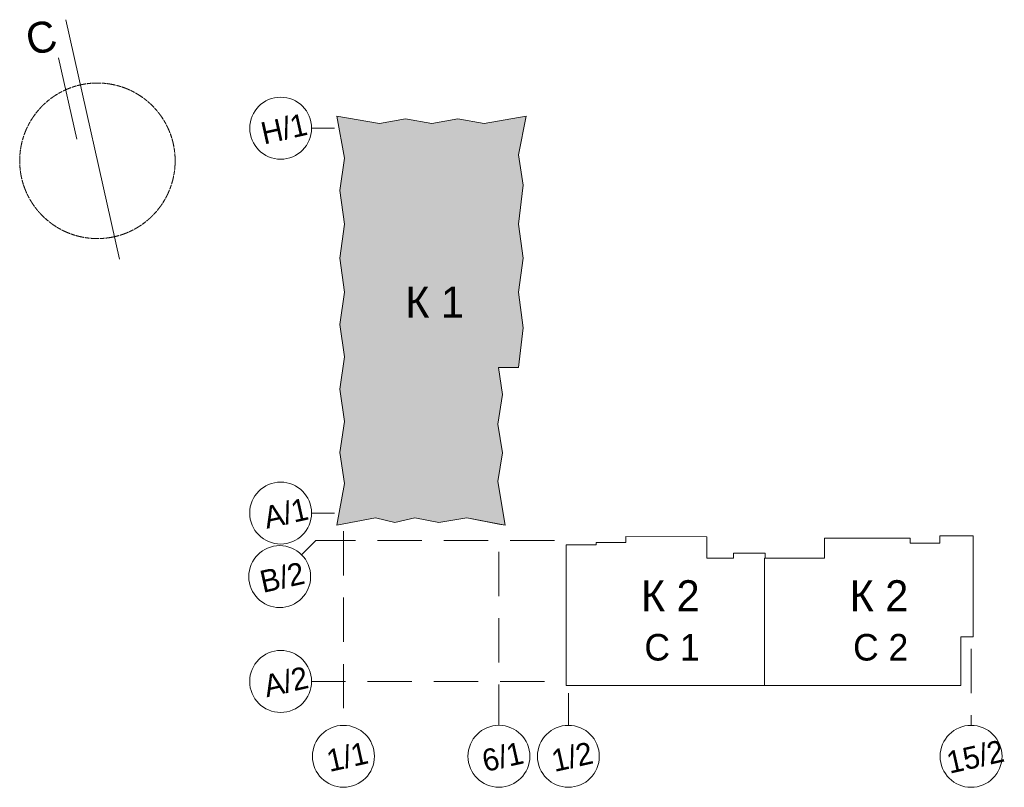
# Model space of a CAD drawing. Header units: millimetres. Extents: x -7244646 to -5701154, y 5723682 to 6071635.
# Tile 1 of 256: x -7244646 to -7133321, y 5984906 to 6071635. Entities that reach past the tile are written whole.
import ezdxf

# ---------------------------------------------------------------- set-up
doc = ezdxf.new("R2010")
doc.units = ezdxf.units.MM
doc.header["$MEASUREMENT"] = 0
doc.linetypes.add('Осевая', pattern=[1700, 1000, -100, 500, -100])
doc.linetypes.add('Разомкнутая мастерплан', pattern=[7500, 5000, -2500])
for name, color, linetype, lineweight in [('0_Ном._пера__1', 7, 'Continuous', 0), ('0_Ном._пера__2', 8, 'Continuous', 15), ('АР-Стены_внешние_.АР_Ном._пера__1', 7, 'Continuous', 0)]:
    doc.layers.add(name, color=color, linetype=linetype, lineweight=lineweight)
doc.layers.add('АР-Стены_внешние_.АР', color=7, linetype='Continuous')
doc.styles.add('РЎР“Р•РќР•Р\xa0Р\x98Р\xa0_РЎРўР\x98Р›Р¬_1', font='GOTHIC.TTF')

# ---------------------------------------------------------------- blocks, each defined once
blk = doc.blocks.new('Линия_1_2', base_point=(-7209048, 6059377))
at = {"layer": 'АР-Стены_внешние_.АР_Ном._пера__1', "color": 7, "linetype": 'Разомкнутая мастерплан', "lineweight": 0}
blk.add_line((-7209048, 6059377), (-7211639, 6059377), dxfattribs=at)
at = {"layer": 'АР-Стены_внешние_.АР_Ном._пера__1', "color": 7, "linetype": 'Continuous', "lineweight": 0}
blk.add_circle((-7215139, 6059377), 3500, dxfattribs=at)
blk = doc.blocks.new('Линия_2_2', base_point=(-7209048, 6015892))
at = {"layer": 'АР-Стены_внешние_.АР_Ном._пера__1', "color": 7, "linetype": 'Разомкнутая мастерплан', "lineweight": 0}
blk.add_line((-7209048, 6015892), (-7211640, 6015892), dxfattribs=at)
at = {"layer": 'АР-Стены_внешние_.АР_Ном._пера__1', "color": 7, "linetype": 'Continuous', "lineweight": 0}
blk.add_circle((-7215140, 6015892), 3500, dxfattribs=at)
blk = doc.blocks.new('Линия_3_2', base_point=(-7185307, 5996867))
at = {"layer": 'АР-Стены_внешние_.АР_Ном._пера__1', "color": 7, "linetype": 'Разомкнутая мастерплан', "lineweight": 0}
blk.add_line((-7185307, 5996867), (-7211640, 5996867), dxfattribs=at)
at = {"layer": 'АР-Стены_внешние_.АР_Ном._пера__1', "color": 7, "linetype": 'Continuous', "lineweight": 0}
blk.add_circle((-7215140, 5996867), 3500, dxfattribs=at)
blk = doc.blocks.new('Линия_4_2', base_point=(-7208040, 6013834))
at = {"layer": 'АР-Стены_внешние_.АР_Ном._пера__1', "color": 7, "linetype": 'Разомкнутая мастерплан', "lineweight": 0}
blk.add_line((-7208040, 6013834), (-7208040, 5991907), dxfattribs=at)
at = {"layer": 'АР-Стены_внешние_.АР_Ном._пера__1', "color": 7, "linetype": 'Continuous', "lineweight": 0}
blk.add_circle((-7208040, 5988407), 3500, dxfattribs=at)
blk = doc.blocks.new('Линия_5_2', base_point=(-7182610, 5995549))
at = {"layer": 'АР-Стены_внешние_.АР_Ном._пера__1', "color": 7, "linetype": 'Разомкнутая мастерплан', "lineweight": 0}
blk.add_line((-7182610, 5995549), (-7182610, 5991907), dxfattribs=at)
at = {"layer": 'АР-Стены_внешние_.АР_Ном._пера__1', "color": 7, "linetype": 'Continuous', "lineweight": 0}
blk.add_circle((-7182610, 5988407), 3500, dxfattribs=at)
blk = doc.blocks.new('Линия_6_2', base_point=(-7190460, 6011505))
at = {"layer": 'АР-Стены_внешние_.АР_Ном._пера__1', "color": 7, "linetype": 'Разомкнутая мастерплан', "lineweight": 0}
blk.add_line((-7190460, 6011505), (-7190460, 5991907), dxfattribs=at)
at = {"layer": 'АР-Стены_внешние_.АР_Ном._пера__1', "color": 7, "linetype": 'Continuous', "lineweight": 0}
blk.add_circle((-7190460, 5988407), 3500, dxfattribs=at)
blk = doc.blocks.new('Линия_7_2', base_point=(-7137080, 6000557))
at = {"layer": 'АР-Стены_внешние_.АР_Ном._пера__1', "color": 7, "linetype": 'Разомкнутая мастерплан', "lineweight": 0}
blk.add_line((-7137080, 6000557), (-7137080, 5991906), dxfattribs=at)
at = {"layer": 'АР-Стены_внешние_.АР_Ном._пера__1', "color": 7, "linetype": 'Continuous', "lineweight": 0}
blk.add_circle((-7137080, 5988406), 3500, dxfattribs=at)
blk = doc.blocks.new('Линия_8_2', base_point=(-7211160, 6012802))
at = {"layer": 'АР-Стены_внешние_.АР_Ном._пера__1', "color": 7, "linetype": 'Разомкнутая мастерплан', "lineweight": 0}
blk.add_line((-7211160, 6012802), (-7212775, 6011187), dxfattribs=at)
at = {"layer": 'АР-Стены_внешние_.АР_Ном._пера__1', "color": 7, "linetype": 'Continuous', "lineweight": 0}
blk.add_circle((-7215250, 6008712), 3500, dxfattribs=at)

msp = doc.modelspace()

# ---------------------------------------------------------------- hatches: boundary and pattern name
at = {"layer": '0_Ном._пера__2', "linetype": 'Continuous', "lineweight": 0, "true_color": 0x0c0c0c}
msp.add_hatch(color=28, dxfattribs=at).paths.add_polyline_path([(-7188243.7, 6048531.341), (-7187713.736, 6052936.29), (-7188243.613, 6056381.296), (-7187385.945, 6060751.692), (-7192135.363, 6059896.768), (-7195095.357, 6060426.814), (-7198054.062, 6059896.81), (-7201015.357, 6060426.879), (-7203975.363, 6059896.899), (-7208776.992, 6060751.928), (-7207919.425, 6055981.513), (-7208449.478, 6052331.519), (-7207919.507, 6048531.559), (-7208449.562, 6044682.51), (-7207919.602, 6040832.504), (-7208449.645, 6037182.028), (-7207919.673, 6033532.022), (-7208449.726, 6029881.295), (-7207919.754, 6026231.817), (-7208449.805, 6022732.475), (-7207919.831, 6019232.511), (-7208777.503, 6014506.452), (-7204409.901, 6015361.976), (-7202247.896, 6014831.956), (-7199959.896, 6015361.927), (-7197259.907, 6014831.9), (-7194089.864, 6015361.862), (-7190459.89, 6014644.295), (-7189761.515, 6014506.241), (-7190579.833, 6019466.848), (-7190049.8, 6022703.134), (-7190579.762, 6025916.831), (-7190049.727, 6029291.899), (-7190510.349, 6032331.859), (-7188256.684, 6032331.834), (-7187713.914, 6036831.473), (-7188243.785, 6040831.433), (-7187713.827, 6044681.382)])

# ---------------------------------------------------------------- linework, layer by layer
at = {"layer": '0_Ном._пера__1', "color": 7, "linetype": 'Continuous', "lineweight": 0, "flags": 128}
msp.add_lwpolyline([(-7188243.7, 6048531.341), (-7187713.736, 6052936.29), (-7188243.613, 6056381.296), (-7187385.945, 6060751.692), (-7192135.363, 6059896.768), (-7195095.357, 6060426.814), (-7198054.062, 6059896.81), (-7201015.357, 6060426.879), (-7203975.363, 6059896.899), (-7208776.992, 6060751.928), (-7207919.425, 6055981.513), (-7208449.478, 6052331.519), (-7207919.507, 6048531.559), (-7208449.562, 6044682.51), (-7207919.602, 6040832.504), (-7208449.645, 6037182.028), (-7207919.673, 6033532.022), (-7208449.726, 6029881.295), (-7207919.754, 6026231.817), (-7208449.805, 6022732.475), (-7207919.831, 6019232.511), (-7208777.503, 6014506.452), (-7204409.901, 6015361.976), (-7202247.896, 6014831.956), (-7199959.896, 6015361.927), (-7197259.907, 6014831.9), (-7194089.864, 6015361.862), (-7190459.89, 6014644.295), (-7189761.515, 6014506.241), (-7190579.833, 6019466.848), (-7190049.8, 6022703.134), (-7190579.762, 6025916.831), (-7190049.727, 6029291.899), (-7190510.349, 6032331.859), (-7188256.684, 6032331.834), (-7187713.914, 6036831.473), (-7188243.785, 6040831.433), (-7187713.827, 6044681.382)], close=True, dxfattribs=at)
at = {"layer": 'АР-Стены_внешние_.АР_Ном._пера__1', "color": 7, "linetype": 'Continuous', "lineweight": 0}
for p, q in [((-7233358.827, 6044565.351), (-7239438.115, 6071634.571)), ((-7240255.582, 6067317.082), (-7238190.021, 6058119.771)), ((-7160439.804, 6010791.777), (-7160440.068, 5996416.685)), ((-7160349.942, 6010791.809), (-7160439.804, 6010791.777))]:
    msp.add_line(p, q, dxfattribs=at)
at = {"layer": 'АР-Стены_внешние_.АР_Ном._пера__1', "color": 7, "linetype": 'Разомкнутая мастерплан', "lineweight": 0}
msp.add_line((-7184178.142, 6012801.72), (-7211160.224, 6012802.018), dxfattribs=at)
at = {"layer": 'АР-Стены_внешние_.АР_Ном._пера__1', "color": 7, "linetype": 'Continuous', "lineweight": 0}
for points in [[(-7190510.349, 6032331.859), (-7188256.684, 6032331.834), (-7187713.914, 6036831.473), (-7188243.785, 6040831.433), (-7187713.827, 6044681.382), (-7188243.7, 6048531.341), (-7187713.736, 6052936.29), (-7188243.613, 6056381.296), (-7187385.945, 6060751.692), (-7192135.363, 6059896.768), (-7195095.357, 6060426.814), (-7198054.062, 6059896.81), (-7201015.357, 6060426.879), (-7203975.363, 6059896.899), (-7208776.992, 6060751.928), (-7207919.425, 6055981.513), (-7208449.478, 6052331.519), (-7207919.507, 6048531.559), (-7208449.562, 6044682.51), (-7207919.602, 6040832.504), (-7208449.645, 6037182.028), (-7207919.673, 6033532.022), (-7208449.726, 6029881.295), (-7207919.754, 6026231.817), (-7208449.805, 6022732.475), (-7207919.831, 6019232.511), (-7208777.503, 6014506.452), (-7204409.901, 6015361.976), (-7202247.896, 6014831.956), (-7199959.896, 6015361.927), (-7197259.907, 6014831.9), (-7194089.864, 6015361.862), (-7189761.515, 6014506.241), (-7190579.833, 6019466.848), (-7190049.8, 6022703.134), (-7190579.762, 6025916.831), (-7190049.727, 6029291.899)], [(-7182860.091, 5996416.942), (-7182859.916, 6012317.314), (-7179460.022, 6012317.275), (-7179460.019, 6012557.221), (-7176119.543, 6012557.184), (-7176119.535, 6013251.642), (-7166970.388, 6013221.499), (-7166970.415, 6010791.899), (-7163940.927, 6010791.868), (-7163940.921, 6011341.541), (-7161290.006, 6011343.745), (-7161289.925, 6011341.739), (-7160349.936, 6011341.728), (-7160349.942, 6010791.809), (-7157009.926, 6010791.773), (-7157009.926, 6010791.872), (-7156309.906, 6010791.873), (-7156309.906, 6010791.814), (-7153669.954, 6010791.531), (-7153669.929, 6013036.725), (-7143949.914, 6013036.725), (-7143949.921, 6012476.666), (-7141779.934, 6012476.671), (-7140598.945, 6012476.652), (-7140598.936, 6013302.08), (-7136829.38, 6013302.04), (-7136829.527, 6001906.77), (-7138239.891, 6001906.769), (-7138239.952, 5996416.44)]]:
    msp.add_lwpolyline(points, close=True, dxfattribs=at)
at = {"layer": 'АР-Стены_внешние_.АР_Ном._пера__1', "color": 7, "linetype": 'Осевая', "lineweight": 0}
msp.add_circle((-7235857.966, 6055693.255), 8788.082, dxfattribs=at)

# ---------------------------------------------------------------- block references
at = {"layer": 'АР-Стены_внешние_.АР', "color": 7, "linetype": 'Разомкнутая мастерплан', "lineweight": 0}
for name, p in [('Линия_1_2', (-7209047.507, 6059377.032)), ('Линия_2_2', (-7209047.988, 6015892.028)), ('Линия_4_2', (-7208039.898, 6013833.95)), ('Линия_8_2', (-7211160.224, 6012802.018)), ('Линия_6_2', (-7190459.924, 6011505.313)), ('Линия_7_2', (-7137079.539, 6000556.853)), ('Линия_3_2', (-7185306.923, 5996866.744)), ('Линия_5_2', (-7182610.101, 5995548.583))]:
    msp.add_blockref(name, p, dxfattribs=at)

# ---------------------------------------------------------------- texts
at = {"layer": '0_Ном._пера__1', "color": 7, "linetype": 'Continuous', "lineweight": 0, "attachment_point": 6, "rotation": 12.6576436, "style": 'РЎР“Р•РќР•Р\xa0Р\x98Р\xa0_РЎРўР\x98Р›Р¬_1'}
for s, insert, char_height in [('\\A1;{\\pqr;\\fCentury Gothic|b0|i0|c204|p0;\\W1.000000;С}', (-7240559.3, 6069979.477), 3500), ('\\A1;{\\pqr;\\fCentury Gothic|b0|i0|c204|p0;\\W1.000000;Н/1}', (-7212222.972, 6059868.351), 2500), ('\\A1;{\\pqr;\\fCentury Gothic|b0|i0|c204|p0;\\W1.000000;А\\fCentury Gothic|b0|i0|c204|p0;\\W1.000000;/1}', (-7212097.187, 6016411.703), 2500), ('\\A1;{\\pqr;\\fCentury Gothic|b0|i0|c204|p0;\\W1.000000;В/\\fCentury Gothic|b0|i0|c204|p0;\\W1.000000;2}', (-7212517.432, 6009162.303), 2500), ('\\A1;{\\pqr;\\fCentury Gothic|b0|i0|c204|p0;\\W1.000000;А/\\fCentury Gothic|b0|i0|c204|p0;\\W1.000000;2}', (-7212093.466, 5997369.177), 2500), ('\\A1;{\\pqr;\\fCentury Gothic|b0|i0|c204|p0;\\W1.000000;1\\fCentury Gothic|b0|i0|c204|p0;\\W1.000000;/1}', (-7205342.105, 5988849.482), 2500), ('\\A1;{\\pqr;\\fCentury Gothic|b0|i0|c204|p0;\\W1.000000;6/1}', (-7187762.105, 5988849.287), 2500), ('\\A1;{\\pqr;\\fCentury Gothic|b0|i0|c204|p0;\\W1.000000;1/2}', (-7179912.105, 5988849.201), 2500), ('\\A1;{\\pqr;\\fCentury Gothic|b0|i0|c204|p0;\\W1.000000;15/2}', (-7133428.86, 5989062.666), 2500)]:
    msp.add_mtext(s, dxfattribs=dict(at, insert=insert, char_height=char_height))
at = {"layer": '0_Ном._пера__1', "color": 7, "linetype": 'Continuous', "lineweight": 0, "insert": (-7194420.164, 6039727.598), "char_height": 3500, "attachment_point": 6, "style": 'РЎР“Р•РќР•Р\xa0Р\x98Р\xa0_РЎРўР\x98Р›Р¬_1'}
msp.add_mtext('\\A1;{\\pqr;\\fCentury Gothic|b0|i0|c204|p0;\\W1.000000;К 1}', dxfattribs=at)
at = {"layer": '0_Ном._пера__1', "color": 7, "linetype": 'Continuous', "lineweight": 0, "char_height": 3500, "attachment_point": 6, "line_spacing_factor": 1.040616, "style": 'РЎР“Р•РќР•Р\xa0Р\x98Р\xa0_РЎРўР\x98Р›Р¬_1'}
for s, insert in [('\\A1;{\\pqr;\\fCentury Gothic|b0|i0|c204|p0;\\W1.000000;К 2\\P\\pqr;\\fCentury Gothic|b0|i0|c204|p0;\\H0.857143x;\\W1.000000;С 1}', (-7167771.097, 6003743.393)), ('\\A1;{\\pqr;\\fCentury Gothic|b0|i0|c204|p0;\\W1.000000;К 2\\P\\pqr;\\fCentury Gothic|b0|i0|c204|p0;\\H0.857143x;\\W1.000000;С \\fCentury Gothic|b0|i0|c204|p0;\\W1.000000;2}', (-7144178.424, 6003743.393))]:
    msp.add_mtext(s, dxfattribs=dict(at, insert=insert))

doc.saveas('drawing.dxf')
